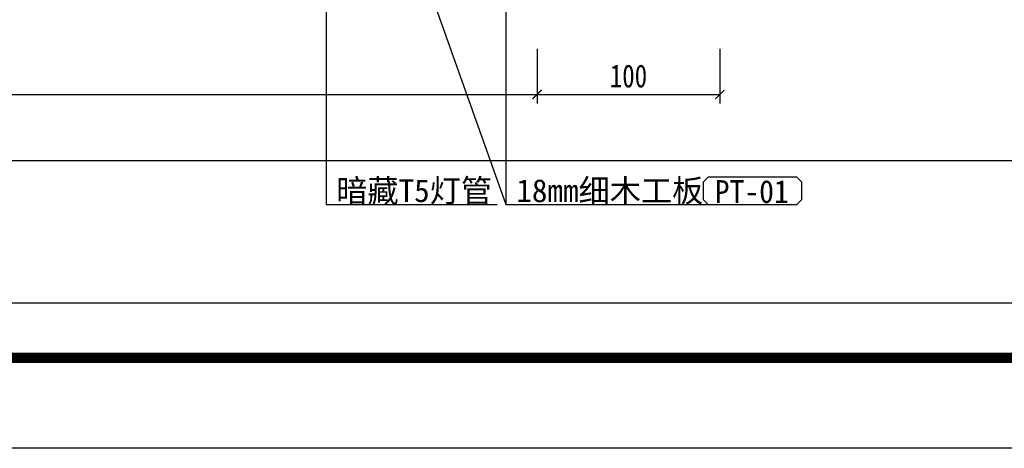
# Model space of a CAD drawing. Header units: millimetres. Extents: x -53 to 3023, y -53 to 2153.
# Tile 27 of 52: x 1389 to 1927, y 0 to 234. Entities that reach past the tile are written whole.
import ezdxf

# ---------------------------------------------------------------- set-up
doc = ezdxf.new("R2010")
doc.units = ezdxf.units.MM
doc.header["$LTSCALE"] = 5
doc.linetypes.add('DASH', pattern=[0.35, 0.25, -0.1])
doc.layers.get('Defpoints').update_dxf_attribs({"color": 8})
for name, color, linetype in [('A-建筑-拆墙', 251, 'Continuous'), ('A-建筑-窗户', 4, 'Continuous'), ('A2图框$0$E-图框', 100, 'Continuous'), ('E--图例', 3, 'Continuous'), ('E-尺寸标注', 9, 'Continuous'), ('E-文本', 7, 'Continuous'), ('F-文本', 61, 'Continuous'), ('Q-立面-粗线', 30, 'Continuous')]:
    doc.layers.add(name, color=color, linetype=linetype)
doc.layers.add('A-批量打印图层', color=251, linetype='Continuous', plot=False)
doc.layers.add('A2图框$0$图框外线', color=1, linetype='Continuous', plot=False)
doc.styles.add('-宋体', font='SimSun.ttf', dxfattribs={"width": 0.8})
doc.styles.add('CCD_DIM', font='SimSun.ttf', dxfattribs={"width": 0.8})
doc.styles.get("Standard").update_dxf_attribs({"font": 'SimSun.ttf'})
doc.styles.add('TXT', font='gbenor.shx', dxfattribs={"width": 0.7})
doc.dimstyles.new('1', dxfattribs={"dimscale": 0, "dimtxt": 2.5, "dimasz": 1.5, "dimexe": 1, "dimexo": 0, "dimgap": 0.3, "dimtad": 1, "dimdec": 0, "dimzin": 0, "dimdsep": 46, "dimtxsty": 'Standard', "dimblk": 'ARCHTICK', "dimcen": 0.09, "dimclrd": 8, "dimclre": 8, "dimclrt": 4, "dimadec": 0, "dimazin": 0, "dimtfac": 1, "dimtdec": 0, "dimtix": 1, "dimtofl": 0, "dimtmove": 2, "dimatfit": 3, "dimldrblk": 'DOTSMALL', "dimfxl": 5, "dimfxlon": 1, "dimtolj": 1, "dimtzin": 0, "dimarcsym": 0})
doc.dimstyles.get("Standard").update_dxf_attribs({"dimtxt": 0.18, "dimasz": 0.18, "dimexe": 0.18, "dimexo": 0.0625, "dimgap": 0.09, "dimtad": 0, "dimtih": 1, "dimtoh": 1, "dimdec": 4, "dimzin": 0, "dimdsep": 46, "dimtxsty": 'Standard', "dimcen": 0.09, "dimadec": 0, "dimazin": 0, "dimtfac": 1, "dimtdec": 4, "dimtofl": 0, "dimtmove": 0, "dimatfit": 3, "dimfxl": 1, "dimtolj": 1, "dimtzin": 0, "dimarcsym": 0})

# ---------------------------------------------------------------- blocks, each defined once
blk = doc.blocks.new('_ArchTick')
at = {"color": 0, "linetype": 'ByBlock', "const_width": 0.15}
blk.add_lwpolyline([(-0.5, -0.5), (0.5, 0.5)], dxfattribs=at)
blk = doc.blocks.new('*D123')
at = {"layer": 'Defpoints', "color": 0, "ltscale": 0.2, "transparency": 16777216}
for p in [(-535257.27, 505087.25), (-535057.27, 505087.25), (-535057.27, 505077.17)]:
    blk.add_point(p, dxfattribs=at)
at = {"layer": 'E-尺寸标注', "color": 44, "lineweight": -2, "ltscale": 0.2, "transparency": 16777216}
for p, q in [((-535257.27, 505082.17), (-535257.27, 505076.17)), ((-535057.27, 505082.17), (-535057.27, 505076.17)), ((-535257.27, 505077.17), (-535057.27, 505077.17))]:
    blk.add_line(p, q, dxfattribs=at)
at = {"layer": 'E-尺寸标注', "color": 44, "lineweight": -2, "ltscale": 0.2, "transparency": 16777216, "rotation": 180}
blk.add_blockref('_ArchTick', (-535257.27, 505077.17), dxfattribs=at)
at = {"layer": 'E-尺寸标注', "color": 44, "lineweight": -2, "ltscale": 0.2, "transparency": 16777216}
blk.add_blockref('_ArchTick', (-535057.27, 505077.17), dxfattribs=at)
at = {"layer": 'E-尺寸标注', "color": 50, "ltscale": 0.2, "transparency": 16777216, "insert": (-535157.27, 505079.17), "char_height": 2.5, "attachment_point": 5, "style": 'CCD_DIM'}
blk.add_mtext('\\A1;1000', dxfattribs=at)
blk = doc.blocks.new('HBA_Leader_Dot')
at = {"color": 0, "linetype": 'ByBlock'}
blk.add_line((-5, 0), (-10, 0), dxfattribs=at)
at = {"color": 0, "linetype": 'ByBlock', "const_width": 5}
blk.add_lwpolyline([(-2.5, 0, 1), (2.5, 0, 1)], format="xyb", close=True, dxfattribs=at)
blk = doc.blocks.new('*D129')
at = {"layer": 'Defpoints', "color": 0, "ltscale": 0.2, "transparency": 16777216}
for p in [(-535057.27, 505099.25), (-535037.27, 505099.25), (-535037.27, 505077.17)]:
    blk.add_point(p, dxfattribs=at)
at = {"layer": 'E-尺寸标注', "color": 44, "lineweight": -2, "ltscale": 0.2, "transparency": 16777216}
for p, q in [((-535057.27, 505082.17), (-535057.27, 505076.17)), ((-535037.27, 505082.17), (-535037.27, 505076.17)), ((-535057.27, 505077.17), (-535037.27, 505077.17))]:
    blk.add_line(p, q, dxfattribs=at)
at = {"layer": 'E-尺寸标注', "color": 44, "lineweight": -2, "ltscale": 0.2, "transparency": 16777216, "rotation": 180}
blk.add_blockref('_ArchTick', (-535057.27, 505077.17), dxfattribs=at)
at = {"layer": 'E-尺寸标注', "color": 44, "lineweight": -2, "ltscale": 0.2, "transparency": 16777216}
blk.add_blockref('_ArchTick', (-535037.27, 505077.17), dxfattribs=at)
at = {"layer": 'E-尺寸标注', "color": 50, "ltscale": 0.2, "transparency": 16777216, "insert": (-535047.27, 505079.17), "char_height": 2.5, "attachment_point": 5, "style": 'CCD_DIM'}
blk.add_mtext('\\A1;100', dxfattribs=at)
blk = doc.blocks.new('A2图框')
at = {"layer": 'A2图框$0$E-图框', "color": 4, "const_width": 1.13}
blk.add_lwpolyline([(-363.4, 295.3), (209.38, 295.3), (209.38, -104.9), (-363.4, -104.9)], close=True, dxfattribs=at)
at = {"layer": 'A2图框$0$图框外线', "color": 1}
blk.add_lwpolyline([(-374.72, 305.2), (219.28, 305.2), (219.28, -114.8), (-374.72, -114.8)], close=True, dxfattribs=at)
blk.add_lwpolyline([(-374.72, 305.2), (219.28, 305.2), (219.28, -114.8), (-374.72, -114.8)], close=True, dxfattribs=at)
blk.add_lwpolyline([(-374.72, 305.2), (219.28, 305.2), (219.28, -114.8), (-374.72, -114.8)], close=True, dxfattribs=at)
blk = doc.blocks.new('材料编号1')
at = {"layer": 'E--图例', "color": 3}
blk.add_lwpolyline([(8.715, -1.898), (8.715, -0.637), (8.346, -0.267), (1.889, -0.267), (1.52, -0.637), (1.52, -1.898), (1.889, -2.267), (8.346, -2.267)], close=True, dxfattribs=at)
at = {"layer": 'E-文本', "style": 'TXT', "width": 0.7}
blk.add_attdef('编号', (1.608, -2.296), '', height=2, dxfattribs=at)
blk = doc.blocks.new('0')
at = {"color": 3}
blk.add_line((-535380.33, 505054.41), (-534861.54, 505054.41), dxfattribs=at)
at = {"layer": 'A-批量打印图层'}
blk.add_lwpolyline([(-535391.64, 505458.51), (-534797.64, 505458.51), (-534797.64, 505038.51), (-535391.64, 505038.51)], close=True, dxfattribs=at)
at = {"layer": 'Defpoints', "linetype": 'Continuous'}
blk.add_lwpolyline([(-535331.89, 505069.97), (-534912.83, 505069.97), (-534912.83, 505158.84), (-535331.89, 505158.84)], close=True, dxfattribs=at)
at = {"layer": 'Q-立面-粗线', "linetype": 'DASH', "ltscale": 5}
blk.add_lwpolyline([(-535331.89, 505069.97), (-534912.83, 505069.97), (-534912.83, 505158.84), (-535331.89, 505158.84)], close=True, dxfattribs=at)
at = {"layer": 'A-建筑-窗户', "ltscale": 0.5}
blk.add_blockref('A2图框', (-535016.93, 505153.31), dxfattribs=at)
at = {"layer": 'F-文本', "color": 43}
ref = blk.add_blockref('材料编号1', (-535026.02, 505064.73), dxfattribs=dict(at, xscale=1.5, yscale=1.5, zscale=1.5, rotation=180))
ref.add_attrib('编号', 'PT-01', (-535037.83, 505065.31), dxfattribs={"color": 7, "height": 2.5, "style": '-宋体', "width": 0.951562})
at = {"layer": 'E-文本', "char_height": 2.5, "width": 67.2735, "attachment_point": 9, "style": '-宋体'}
for s, insert in [('{\\W1;暗藏T5灯管}', (-535062.19, 505065.13)), ('{\\W1;18mm细木工板}', (-535039.09, 505065.13))]:
    blk.add_mtext(s, dxfattribs=dict(at, insert=insert))
at = {"layer": 'E-尺寸标注', "ltscale": 0.2}
for base, p1, p2, picture, middle in [((-535037.27, 505077.17, 1.38), (-535057.27, 505099.25, 1.38), (-535037.27, 505099.25, 1.38), '*D129', (-535047.27, 505079.17, 1.38)), ((-535057.27, 505077.17, 1.38), (-535257.27, 505087.25, 1.38), (-535057.27, 505087.25, 1.38), '*D123', (-535157.27, 505079.17, 1.38))]:
    dim = blk.add_linear_dim(base=base, p1=p1, p2=p2, dimstyle='Standard', override={"dimscale": 1, "dimtxt": 2.5, "dimasz": 1, "dimexe": 1, "dimexo": 1, "dimgap": 0.75, "dimtad": 1, "dimtih": 0, "dimtoh": 0, "dimdec": 0, "dimlfac": 5, "dimrnd": 0.005, "dimtxsty": 'CCD_DIM', "dimblk": 'ArchTick', "dimcen": 0.13, "dimclrd": 44, "dimclre": 44, "dimclrt": 50, "dimtdec": 0, "dimtix": 1, "dimtofl": 1, "dimtmove": 2, "dimldrblk": 'HBA_Leader_Dot', "dimfxl": 5, "dimfxlon": 1, "dimtvp": 1}, dxfattribs=at)
    dim.commit()
    dim.dimension.update_dxf_attribs({"geometry": picture, "text_midpoint": middle})
at = {"layer": 'A-建筑-拆墙'}
for points in [[(-535080.34, 505095.81), (-535080.34, 505065.13), (-535061.63, 505065.13)], [(-535060.68, 505094.69), (-535060.68, 505065.13), (-535038.53, 505065.13)], [(-535069.66, 505090.38), (-535060.68, 505065.13), (-535038.53, 505065.13)]]:
    blk.add_leader(points, dimstyle='1', override={"dimscale": 0.487633, "dimasz": 0.75, "dimtad": 0, "dimldrblk": 'Dot'}, dxfattribs=at)

msp = doc.modelspace()

# ---------------------------------------------------------------- block references
at = {"xscale": 5, "yscale": 5, "zscale": 5}
msp.add_blockref('0', (2676958.21, -2525192.55), dxfattribs=at)

doc.saveas('drawing.dxf')
